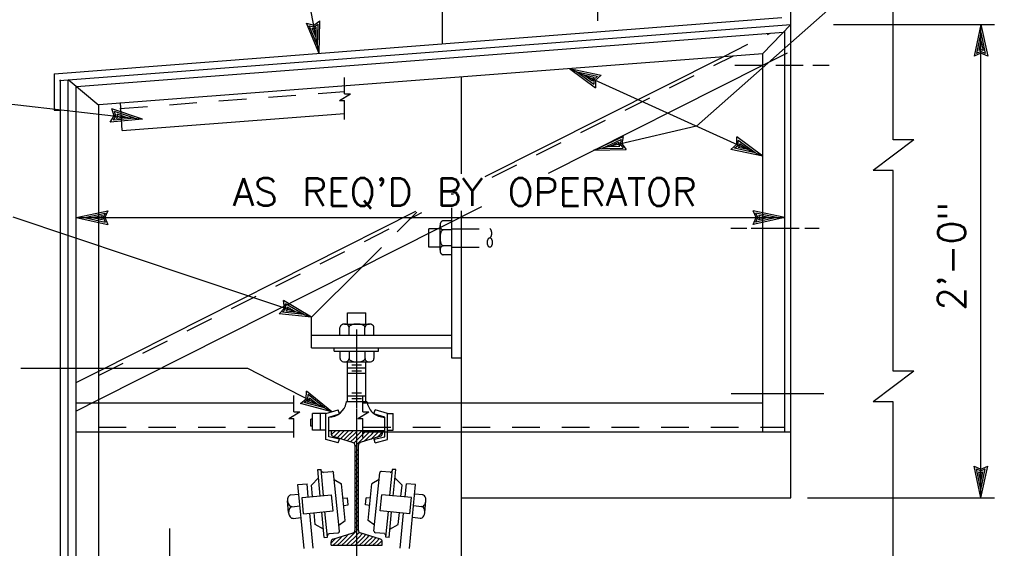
# Model space of a CAD drawing. Extents: x -31.3 to 10.7, y -20.4 to 9.6.
# Tile 14 of 25: x -8.5 to -4, y 3.7 to 6. Entities that reach past the tile are written whole.
import ezdxf
from ezdxf.enums import TextEntityAlignment as Align

# ---------------------------------------------------------------- set-up
doc = ezdxf.new("R2010")
doc.units = 0
doc.header["$MEASUREMENT"] = 0
doc.linetypes.add('HIDDEN2', pattern=[0.1875, 0.125, -0.0625])
doc.layers.add('01', color=7, linetype='CONTINUOUS')
doc.styles.add('TXT_SHX', font='txt.shx')

msp = doc.modelspace()

# ---------------------------------------------------------------- linework, layer by layer
at = {"layer": '01', "color": 7, "linetype": 'CONTINUOUS'}
for p, q in [((-5.3896, 5.5654), (-3.7096, 7.0504)), ((-7.0996, 5.8954), (-7.2856, 6.8974)), ((-4.9626, 3.8824), (-4.9626, 6.8644)), ((-4.4986, 5.5034), (-4.4986, 6.4144)), ((-6.5396, 5.9394), (-6.5396, 6.3484)), ((-5.8386, 6.1254), (-5.8386, 6.0424)), ((-8.2986, 5.8034), (-5.0026, 6.0574)), ((-8.2756, 5.7724), (-4.9626, 6.0264)), ((-7.0996, 5.8954), (-7.1566, 6.0314)), ((-7.1566, 6.0314), (-7.1236, 6.0234)), ((-7.1236, 6.0234), (-7.0956, 6.0424)), ((-7.1216, 6.0154), (-7.1036, 6.0274)), ((-7.1066, 5.9314), (-7.1036, 6.0274)), ((-7.0996, 5.8954), (-7.0956, 6.0424)), ((-5.0896, 5.8944), (-4.9626, 6.0264)), ((-4.7686, 6.0264), (-4.0396, 6.0264)), ((-4.1016, 6.0264), (-4.1326, 5.8824)), ((-4.1016, 3.8824), (-4.1016, 6.0264)), ((-4.1016, 6.0264), (-4.0706, 5.8824)), ((-8.1976, 5.7454), (-4.9956, 5.9914)), ((-7.1066, 5.9314), (-7.1436, 6.0204)), ((-7.1436, 6.0204), (-7.1216, 6.0154)), ((-7.1126, 5.9674), (-7.1306, 6.0094)), ((-7.1306, 6.0094), (-7.1206, 6.0074)), ((-7.1206, 6.0074), (-7.1126, 6.0134)), ((-7.1126, 5.9674), (-7.1126, 6.0134)), ((-4.9896, 4.1814), (-4.9896, 5.9974)), ((-4.1016, 5.9894), (-4.1216, 5.8954)), ((-4.1016, 5.9894), (-4.0816, 5.8954)), ((-4.1016, 5.9534), (-4.1106, 5.9084)), ((-4.1016, 5.9534), (-4.0916, 5.9084)), ((-8.0976, 5.6644), (-5.0896, 5.8944)), ((-5.0896, 4.1814), (-5.0896, 5.8944)), ((-4.1016, 5.8964), (-4.1326, 5.8824)), ((-4.1016, 5.9044), (-4.1216, 5.8954)), ((-4.1016, 5.9124), (-4.1106, 5.9084)), ((-4.0916, 5.9084), (-4.1016, 5.9124)), ((-4.0816, 5.8954), (-4.1016, 5.9044)), ((-4.0706, 5.8824), (-4.1016, 5.8964)), ((-6.3466, 5.3384), (-5.2696, 5.8804)), ((-8.2986, 5.8034), (-8.2986, 5.6384)), ((-6.0606, 5.3524), (-5.0896, 5.8414)), ((-5.9656, 5.8274), (-5.0896, 5.4294)), ((-5.9656, 5.8274), (-5.8216, 5.7964)), ((-5.9656, 5.8274), (-5.8476, 5.7394)), ((-5.9316, 5.8124), (-5.8376, 5.7914)), ((-5.9316, 5.8124), (-5.8546, 5.7554)), ((-5.2166, 5.8424), (-5.0936, 5.8424)), ((-5.0306, 5.8424), (-4.9066, 5.8424)), ((-4.8626, 5.8424), (-4.7886, 5.8424)), ((-8.2706, 3.0954), (-8.2706, 5.7754)), ((-8.2356, 3.0954), (-8.2356, 5.7754)), ((-8.0976, 5.6594), (-8.2356, 5.7754)), ((-6.9836, 5.7114), (-6.9836, 5.7854)), ((-6.4546, 5.3504), (-6.4546, 5.7904)), ((-5.8996, 5.7974), (-5.8616, 5.7704)), ((-5.8996, 5.7974), (-5.8536, 5.7874)), ((-5.8536, 5.7874), (-5.8616, 5.7804)), ((-5.8616, 5.7804), (-5.8616, 5.7704)), ((-5.8376, 5.7914), (-5.8546, 5.7774)), ((-5.8546, 5.7774), (-5.8546, 5.7554)), ((-5.8216, 5.7964), (-5.8476, 5.7734)), ((-5.8476, 5.7734), (-5.8476, 5.7394)), ((-8.8956, 5.7114), (-7.8986, 5.5974)), ((-8.1996, 3.1624), (-8.1996, 5.7474)), ((-7.0066, 5.6814), (-6.9566, 5.7114)), ((-6.9836, 5.7114), (-6.9566, 5.7114)), ((-8.0976, 3.1624), (-8.0976, 5.6644)), ((-7.9916, 5.5454), (-7.9996, 5.6724)), ((-7.0066, 5.6814), (-6.9836, 5.6814)), ((-6.9836, 5.5954), (-6.9836, 5.6814)), ((-8.2986, 5.6384), (-8.2706, 5.6384)), ((-7.8986, 5.5974), (-8.0386, 5.6444)), ((-8.0276, 5.6124), (-8.0386, 5.6444)), ((-7.9356, 5.6014), (-8.0266, 5.6324)), ((-8.0196, 5.6114), (-8.0266, 5.6324)), ((-7.9916, 5.5454), (-6.9836, 5.6224)), ((-8.0456, 5.5834), (-8.0276, 5.6124)), ((-7.8986, 5.5974), (-8.0456, 5.5834)), ((-8.0306, 5.5924), (-8.0196, 5.6114)), ((-7.9356, 5.6014), (-8.0306, 5.5924)), ((-8.0166, 5.6004), (-8.0116, 5.6104)), ((-7.9716, 5.6054), (-8.0166, 5.6004)), ((-7.9716, 5.6054), (-8.0146, 5.6194)), ((-8.0116, 5.6104), (-8.0146, 5.6194)), ((-5.3896, 5.5654), (-5.8546, 5.4564)), ((-5.8546, 5.4564), (-5.7216, 5.5194)), ((-5.8186, 5.4644), (-5.7316, 5.5054)), ((-5.7836, 5.4734), (-5.7416, 5.4934)), ((-5.7416, 5.4934), (-5.7436, 5.4824)), ((-5.7316, 5.5054), (-5.7356, 5.4844)), ((-5.7216, 5.5194), (-5.7276, 5.4864)), ((-5.7276, 5.4864), (-5.7076, 5.4594)), ((-5.0896, 5.4294), (-5.2076, 5.5174)), ((-5.2076, 5.4834), (-5.2076, 5.5174)), ((-5.1236, 5.4444), (-5.2006, 5.5014)), ((-5.2006, 5.4794), (-5.2006, 5.5014)), ((-5.1556, 5.4594), (-5.1936, 5.4864)), ((-5.1936, 5.4764), (-5.1936, 5.4864)), ((-4.4046, 5.5034), (-4.5896, 5.3654)), ((-4.4046, 5.5034), (-4.4986, 5.5034)), ((-5.8546, 5.4564), (-5.7076, 5.4594)), ((-5.8186, 5.4644), (-5.7226, 5.4664)), ((-5.7836, 5.4734), (-5.7376, 5.4744)), ((-5.7436, 5.4824), (-5.7376, 5.4744)), ((-5.7356, 5.4844), (-5.7226, 5.4664)), ((-5.2336, 5.4604), (-5.2076, 5.4834)), ((-5.0896, 5.4294), (-5.2336, 5.4604)), ((-5.2176, 5.4654), (-5.2006, 5.4794)), ((-5.1236, 5.4444), (-5.2176, 5.4654)), ((-5.2016, 5.4694), (-5.1936, 5.4764)), ((-5.1556, 5.4594), (-5.2016, 5.4694)), ((-4.4986, 5.3654), (-4.5896, 5.3654)), ((-4.4986, 4.4554), (-4.4986, 5.3654)), ((-8.1996, 5.1514), (-8.0556, 5.1824)), ((-8.0976, 4.3274), (-6.3616, 5.2014)), ((-8.0976, 4.4564), (-6.6606, 5.1804)), ((-8.0556, 5.1824), (-8.0696, 5.1514)), ((-4.9896, 5.1514), (-5.1336, 5.1824)), ((-5.1196, 5.1514), (-5.1336, 5.1824)), ((-7.1336, 4.7004), (-8.4856, 5.1534)), ((-8.1996, 5.1514), (-4.9896, 5.1514)), ((-8.1996, 5.1514), (-8.0556, 5.1204)), ((-8.1626, 5.1514), (-8.0686, 5.1714)), ((-8.1626, 5.1514), (-8.0686, 5.1314)), ((-8.1266, 5.1514), (-8.0816, 5.1614)), ((-8.1266, 5.1514), (-8.0816, 5.1424)), ((-8.0816, 5.1614), (-8.0856, 5.1514)), ((-8.0856, 5.1514), (-8.0816, 5.1424)), ((-8.0686, 5.1714), (-8.0776, 5.1514)), ((-8.0776, 5.1514), (-8.0686, 5.1314)), ((-8.0696, 5.1514), (-8.0556, 5.1204)), ((-6.4986, 4.5144), (-6.4986, 5.1324)), ((-6.4546, 3.4034), (-6.4546, 5.1534)), ((-4.9896, 5.1514), (-5.1336, 5.1204)), ((-5.1336, 5.1204), (-5.1196, 5.1514)), ((-5.0266, 5.1514), (-5.1206, 5.1714)), ((-5.1116, 5.1514), (-5.1206, 5.1714)), ((-5.0266, 5.1514), (-5.1206, 5.1314)), ((-5.1206, 5.1314), (-5.1116, 5.1514)), ((-5.0626, 5.1514), (-5.1076, 5.1604)), ((-5.1036, 5.1514), (-5.1076, 5.1604)), ((-5.0626, 5.1514), (-5.1076, 5.1414)), ((-5.1076, 5.1414), (-5.1036, 5.1514)), ((-5.2346, 5.1044), (-5.1616, 5.1044)), ((-5.1426, 5.1044), (-4.9246, 5.1044)), ((-4.8996, 5.1044), (-4.8336, 5.1044)), ((-7.1336, 4.7004), (-6.9046, 4.9284)), ((-7.1336, 4.7004), (-7.2606, 4.7754)), ((-7.2566, 4.7414), (-7.2606, 4.7754)), ((-7.2796, 4.7164), (-7.2566, 4.7414)), ((-7.2646, 4.7234), (-7.2496, 4.7394)), ((-7.1686, 4.7124), (-7.2516, 4.7614)), ((-7.2496, 4.7394), (-7.2516, 4.7614)), ((-7.2486, 4.7284), (-7.2416, 4.7364)), ((-7.2026, 4.7234), (-7.2486, 4.7284)), ((-7.2026, 4.7234), (-7.2426, 4.7464)), ((-7.2416, 4.7364), (-7.2426, 4.7464)), ((-7.1336, 4.7004), (-7.2796, 4.7164)), ((-7.1686, 4.7124), (-7.2646, 4.7234)), ((-7.1336, 4.5614), (-7.1336, 4.7004)), ((-6.9286, 4.2874), (-6.9286, 4.6454)), ((-7.1336, 4.6194), (-6.4986, 4.6194)), ((-7.1336, 4.5614), (-6.4986, 4.5614)), ((-7.0316, 4.5474), (-7.0316, 4.5614)), ((-6.8296, 4.5474), (-6.8296, 4.5614)), ((-7.0316, 4.5474), (-6.8296, 4.5474)), ((-7.0046, 4.5474), (-7.0046, 4.5134)), ((-6.9636, 4.5474), (-6.9636, 4.5134)), ((-6.8916, 4.5474), (-6.8916, 4.5134)), ((-6.8506, 4.5474), (-6.8506, 4.5134)), ((-6.4986, 4.5164), (-6.4546, 4.5164)), ((-7.4226, 4.4684), (-8.4496, 4.4684)), ((-7.0416, 4.2724), (-7.4226, 4.4684)), ((-6.9846, 4.4984), (-6.8716, 4.4984)), ((-6.9706, 4.4984), (-6.8876, 4.4984)), ((-6.9706, 4.3184), (-6.9706, 4.4984)), ((-6.9706, 4.4714), (-6.8876, 4.4714)), ((-6.9506, 4.4854), (-6.9066, 4.4854)), ((-6.8876, 4.3184), (-6.8876, 4.4984)), ((-6.9706, 4.4464), (-6.8876, 4.4464)), ((-6.9506, 4.4574), (-6.9066, 4.4574)), ((-4.4046, 4.4554), (-4.5896, 4.3174)), ((-4.4046, 4.4554), (-4.4986, 4.4554)), ((-7.2136, 4.2714), (-7.2136, 4.3454)), ((-7.1836, 4.3104), (-7.1576, 4.3314)), ((-7.1676, 4.3144), (-7.1496, 4.3284)), ((-7.1576, 4.3314), (-7.1556, 4.3654)), ((-7.0416, 4.2724), (-7.1556, 4.3654)), ((-7.1496, 4.3284), (-7.1486, 4.3504)), ((-7.0746, 4.2894), (-7.1486, 4.3504)), ((-7.1066, 4.3054), (-7.1426, 4.3344)), ((-7.1426, 4.3244), (-7.1426, 4.3344)), ((-6.9706, 4.3444), (-6.8876, 4.3444)), ((-6.9506, 4.3574), (-6.9066, 4.3574)), ((-6.9506, 4.3324), (-6.9066, 4.3324)), ((-6.9006, 4.2714), (-6.9006, 4.3454)), ((-5.2326, 4.3554), (-4.8126, 4.3554)), ((-8.0976, 4.3134), (-7.2146, 4.3134)), ((-7.0416, 4.2724), (-7.1836, 4.3104)), ((-7.0746, 4.2894), (-7.1676, 4.3144)), ((-7.1516, 4.3174), (-7.1426, 4.3244)), ((-7.1066, 4.3054), (-7.1516, 4.3174)), ((-6.9756, 4.3184), (-6.8826, 4.3184)), ((-6.9286, 3.4654), (-6.9286, 4.2834)), ((-6.9006, 4.3134), (-5.0896, 4.3134)), ((-4.4986, 4.3174), (-4.5896, 4.3174)), ((-4.4986, 3.3284), (-4.4986, 4.3174)), ((-7.2366, 4.2414), (-7.1866, 4.2714)), ((-7.2366, 4.2414), (-7.2136, 4.2414)), ((-7.2136, 4.2714), (-7.1866, 4.2714)), ((-7.2136, 4.1554), (-7.2136, 4.2414)), ((-7.1286, 4.2384), (-7.1366, 4.2384)), ((-7.1366, 4.2064), (-7.1366, 4.2384)), ((-7.0686, 4.2644), (-7.1286, 4.2644)), ((-7.1286, 4.1894), (-7.1286, 4.2644)), ((-7.0936, 4.1894), (-7.0936, 4.2644)), ((-7.0686, 4.2644), (-7.0126, 4.2814)), ((-7.0686, 4.1464), (-7.0686, 4.2644)), ((-7.0556, 4.2484), (-7.0076, 4.2634)), ((-7.0556, 4.1594), (-7.0556, 4.2484)), ((-7.0076, 4.2634), (-7.0126, 4.2814)), ((-6.9286, 4.2314), (-6.9286, 4.2644)), ((-6.9236, 4.2414), (-6.8736, 4.2714)), ((-6.9236, 4.2414), (-6.9006, 4.2414)), ((-6.9006, 4.2714), (-6.8736, 4.2714)), ((-6.9006, 4.1554), (-6.9006, 4.2414)), ((-7.1286, 4.2064), (-7.1366, 4.2064)), ((-8.0976, 4.1814), (-7.2146, 4.1814)), ((-7.0686, 4.1894), (-7.1286, 4.1894)), ((-7.0556, 4.1874), (-6.9006, 4.1874)), ((-7.0076, 4.1474), (-7.0556, 4.1594)), ((-7.0446, 4.1874), (-7.0446, 4.1724)), ((-7.0436, 4.1684), (-7.0396, 4.1724)), ((-7.0396, 4.1724), (-7.0256, 4.1864)), ((-7.0366, 4.1614), (-6.9446, 4.1324)), ((-7.0326, 4.1594), (-7.0196, 4.1724)), ((-7.0196, 4.1724), (-7.0056, 4.1864)), ((-7.0176, 4.1544), (-6.9996, 4.1724)), ((-7.0016, 4.1504), (-6.9996, 4.1524)), ((-6.9996, 4.1724), (-6.9856, 4.1864)), ((-6.9996, 4.1524), (-6.9796, 4.1724)), ((-6.9866, 4.1454), (-6.9796, 4.1524)), ((-6.9796, 4.1724), (-6.9646, 4.1874)), ((-6.9796, 4.1524), (-6.9596, 4.1724)), ((-6.9716, 4.1404), (-6.9596, 4.1524)), ((-6.9456, 4.1864), (-6.9606, 4.1714)), ((-6.9596, 4.1524), (-6.9396, 4.1724)), ((-6.9566, 4.1364), (-6.9396, 4.1524)), ((-6.9246, 4.1874), (-6.9396, 4.1724)), ((-6.9396, 4.1524), (-6.9196, 4.1724)), ((-6.9396, 4.1324), (-6.9196, 4.1524)), ((-6.9196, 4.1724), (-6.9056, 4.1864)), ((-6.9196, 4.1524), (-6.8996, 4.1724)), ((-6.9196, 4.1324), (-6.8996, 4.1524)), ((-6.8216, 4.1614), (-6.9126, 4.1324)), ((-6.9006, 4.1814), (-4.9626, 4.1814)), ((-6.8996, 4.1724), (-6.8906, 4.1814)), ((-6.8996, 4.1524), (-6.8796, 4.1724)), ((-6.8946, 4.1384), (-6.8796, 4.1524)), ((-6.8796, 4.1724), (-6.8706, 4.1814)), ((-6.8796, 4.1524), (-6.8596, 4.1724)), ((-6.8656, 4.1474), (-6.8596, 4.1524)), ((-6.8596, 4.1724), (-6.8506, 4.1814)), ((-6.8596, 4.1524), (-6.8396, 4.1724)), ((-6.8496, 4.1474), (-6.8016, 4.1594)), ((-6.8396, 4.1724), (-6.8306, 4.1814)), ((-6.8356, 4.1564), (-6.8196, 4.1724)), ((-6.8196, 4.1724), (-6.8136, 4.1794)), ((-6.8136, 4.1804), (-6.8136, 4.1724)), ((-6.8016, 4.1594), (-6.8016, 4.1814)), ((-6.7896, 4.1464), (-6.7896, 4.1814)), ((-7.0126, 4.1314), (-7.0686, 4.1464)), ((-7.0126, 4.1314), (-7.0076, 4.1474)), ((-6.9416, 4.1304), (-6.9396, 4.1324)), ((-6.9366, 4.1154), (-6.9196, 4.1324)), ((-6.9366, 3.7354), (-6.9366, 4.1214)), ((-6.9206, 3.7354), (-6.9206, 4.1214)), ((-6.8456, 4.1314), (-6.8496, 4.1474)), ((-6.8456, 4.1314), (-6.7896, 4.1464)), ((-6.9366, 4.0864), (-6.9206, 4.1024)), ((-6.9366, 4.0664), (-6.9206, 4.0824)), ((-6.9366, 4.0464), (-6.9206, 4.0624)), ((-6.9366, 4.0264), (-6.9206, 4.0424)), ((-6.9366, 4.0064), (-6.9206, 4.0224)), ((-4.1016, 3.8824), (-4.1326, 4.0264)), ((-4.1326, 4.0264), (-4.1016, 4.0124)), ((-4.1016, 3.8824), (-4.0706, 4.0264)), ((-4.1016, 4.0124), (-4.0706, 4.0264)), ((-7.1026, 3.9734), (-7.1336, 3.9404)), ((-7.1056, 4.0104), (-7.0906, 4.0114)), ((-7.0946, 3.8904), (-7.1056, 4.0104)), ((-7.0796, 3.8924), (-7.0906, 4.0114)), ((-7.0796, 3.9984), (-7.0406, 4.0024)), ((-7.0076, 3.7314), (-7.0336, 3.9964)), ((-6.9366, 3.9864), (-6.9206, 4.0024)), ((-6.9366, 3.9664), (-6.9206, 3.9824)), ((-6.8506, 3.7314), (-6.8246, 3.9964)), ((-6.7776, 3.9984), (-6.8176, 4.0024)), ((-6.7786, 3.8924), (-6.7666, 4.0114)), ((-6.7516, 4.0104), (-6.7676, 4.0114)), ((-6.7636, 3.8904), (-6.7516, 4.0104)), ((-6.7556, 3.9734), (-6.7236, 3.9404)), ((-4.1016, 3.9194), (-4.1216, 4.0134)), ((-4.1216, 4.0134), (-4.1016, 4.0044)), ((-4.1016, 3.9554), (-4.1116, 4.0004)), ((-4.1116, 4.0004), (-4.1016, 3.9964)), ((-4.1016, 3.9194), (-4.0816, 4.0134)), ((-4.1016, 4.0044), (-4.0816, 4.0134)), ((-4.1016, 3.9554), (-4.0926, 4.0004)), ((-4.1016, 3.9964), (-4.0926, 4.0004)), ((-7.1956, 3.9424), (-7.1536, 3.9464)), ((-7.1676, 3.6534), (-7.1956, 3.9424)), ((-7.1486, 3.8874), (-7.1536, 3.9464)), ((-7.1286, 3.8884), (-7.1336, 3.9404)), ((-7.0306, 3.9654), (-6.9976, 3.9464)), ((-6.9816, 3.7794), (-6.9976, 3.9464)), ((-6.9366, 3.9464), (-6.9206, 3.9624)), ((-6.9366, 3.9264), (-6.9206, 3.9424)), ((-6.8766, 3.7794), (-6.8606, 3.9464)), ((-6.8276, 3.9654), (-6.8606, 3.9464)), ((-6.7286, 3.8884), (-6.7236, 3.9404)), ((-6.7096, 3.8874), (-6.7036, 3.9464)), ((-6.6626, 3.9424), (-6.7036, 3.9464)), ((-6.6896, 3.6534), (-6.6626, 3.9424)), ((-7.2286, 3.8954), (-7.1916, 3.8994)), ((-7.1766, 3.8844), (-7.0426, 3.8954)), ((-7.1696, 3.8104), (-7.1766, 3.8844)), ((-7.0356, 3.8234), (-7.0426, 3.8954)), ((-6.9916, 3.8814), (-6.9706, 3.8824)), ((-6.9676, 3.8504), (-6.9706, 3.8824)), ((-6.9366, 3.9064), (-6.9206, 3.9224)), ((-6.9366, 3.8864), (-6.9206, 3.9024)), ((-6.9366, 3.8664), (-6.9206, 3.8824)), ((-6.8896, 3.8504), (-6.8866, 3.8824)), ((-6.8666, 3.8814), (-6.8866, 3.8824)), ((-6.8226, 3.8234), (-6.8156, 3.8954)), ((-6.6806, 3.8844), (-6.8156, 3.8954)), ((-6.6876, 3.8104), (-6.6806, 3.8844)), ((-6.6296, 3.8954), (-6.6666, 3.8994)), ((-6.4546, 3.8824), (-4.9626, 3.8824)), ((-4.8876, 3.8824), (-4.0396, 3.8824)), ((-7.2376, 3.8154), (-7.2426, 3.8694)), ((-7.2226, 3.8424), (-7.1866, 3.8464)), ((-6.9876, 3.8484), (-6.9676, 3.8504)), ((-6.9366, 3.8464), (-6.9206, 3.8624)), ((-6.9366, 3.8264), (-6.9206, 3.8424)), ((-6.8696, 3.8484), (-6.8896, 3.8504)), ((-6.6356, 3.8424), (-6.6716, 3.8464)), ((-6.6206, 3.8154), (-6.6156, 3.8694)), ((-7.2166, 3.7894), (-7.1806, 3.7934)), ((-7.1696, 3.8104), (-7.0356, 3.8234)), ((-7.1256, 3.6544), (-7.1416, 3.8134)), ((-7.1166, 3.7614), (-7.1216, 3.8154)), ((-7.0766, 3.7034), (-7.0876, 3.8184)), ((-7.0606, 3.7044), (-7.0726, 3.8204)), ((-6.9366, 3.8064), (-6.9206, 3.8224)), ((-6.9366, 3.7864), (-6.9206, 3.8024)), ((-6.6876, 3.8104), (-6.8226, 3.8234)), ((-6.7966, 3.7044), (-6.7856, 3.8204)), ((-6.7816, 3.7034), (-6.7706, 3.8184)), ((-6.7406, 3.7614), (-6.7356, 3.8154)), ((-6.7316, 3.6544), (-6.7166, 3.8134)), ((-6.6406, 3.7894), (-6.6766, 3.7934)), ((-7.0796, 3.7404), (-7.1166, 3.7614)), ((-7.0106, 3.7584), (-6.9816, 3.7794)), ((-6.9366, 3.7664), (-6.9206, 3.7824)), ((-6.9366, 3.7464), (-6.9206, 3.7624)), ((-6.8476, 3.7584), (-6.8766, 3.7794)), ((-6.7786, 3.7404), (-6.7406, 3.7614)), ((-7.7756, 3.4524), (-7.7756, 3.7434)), ((-7.0766, 3.7034), (-7.0606, 3.7044)), ((-7.0546, 3.7204), (-7.0136, 3.7244)), ((-7.0366, 3.6954), (-6.9446, 3.7244)), ((-7.0196, 3.6834), (-6.9996, 3.7034)), ((-6.9996, 3.7034), (-6.9956, 3.7084)), ((-6.9996, 3.6834), (-6.9796, 3.7034)), ((-6.9796, 3.7034), (-6.9666, 3.7174)), ((-6.9796, 3.6834), (-6.9596, 3.7034)), ((-6.9596, 3.7034), (-6.9396, 3.7234)), ((-6.9596, 3.6834), (-6.9396, 3.7034)), ((-6.9396, 3.7234), (-6.9206, 3.7424)), ((-6.9396, 3.7034), (-6.9196, 3.7234)), ((-6.9396, 3.6834), (-6.9196, 3.7034)), ((-6.9196, 3.7234), (-6.9166, 3.7264)), ((-6.9196, 3.7034), (-6.9026, 3.7214)), ((-6.9196, 3.6834), (-6.8996, 3.7034)), ((-6.8216, 3.6954), (-6.9126, 3.7244)), ((-6.8996, 3.7034), (-6.8876, 3.7164)), ((-6.8996, 3.6834), (-6.8796, 3.7034)), ((-6.8796, 3.7034), (-6.8726, 3.7114)), ((-6.8796, 3.6834), (-6.8596, 3.7034)), ((-6.8596, 3.7034), (-6.8576, 3.7064)), ((-6.8036, 3.7204), (-6.8446, 3.7244)), ((-6.7816, 3.7034), (-6.7966, 3.7044)), ((-7.0446, 3.6684), (-7.0446, 3.6834)), ((-7.0446, 3.6794), (-7.0396, 3.6834)), ((-7.0446, 3.6684), (-6.8136, 3.6684)), ((-7.0396, 3.6834), (-7.0246, 3.6984)), ((-7.0356, 3.6684), (-7.0196, 3.6834)), ((-7.0156, 3.6684), (-6.9996, 3.6834)), ((-6.9956, 3.6684), (-6.9796, 3.6834)), ((-6.9756, 3.6684), (-6.9596, 3.6834)), ((-6.9556, 3.6684), (-6.9396, 3.6834)), ((-6.9356, 3.6684), (-6.9196, 3.6834)), ((-6.9156, 3.6684), (-6.8996, 3.6834)), ((-6.8956, 3.6684), (-6.8796, 3.6834)), ((-6.8756, 3.6684), (-6.8596, 3.6834)), ((-6.8596, 3.6834), (-6.8426, 3.7014)), ((-6.8556, 3.6684), (-6.8396, 3.6834)), ((-6.8396, 3.6834), (-6.8266, 3.6974)), ((-6.8356, 3.6684), (-6.8196, 3.6834)), ((-6.8196, 3.6834), (-6.8146, 3.6884)), ((-6.8156, 3.6684), (-6.8136, 3.6704)), ((-6.8136, 3.6684), (-6.8136, 3.6834))]:
    msp.add_line(p, q, dxfattribs=at)
at = {"layer": '01', "color": 7, "linetype": 'HIDDEN2'}
for p, q in [((-5.2696, 5.8804), (-5.0566, 5.9874)), ((-5.0896, 5.8414), (-4.9646, 5.9044)), ((-6.3156, 5.3344), (-5.2226, 5.8844)), ((-8.0016, 5.6454), (-6.9856, 5.7234)), ((-6.5016, 5.2594), (-6.4906, 5.2594)), ((-8.0986, 4.4364), (-6.6336, 5.1744)), ((-6.9046, 4.9284), (-6.6566, 5.1764)), ((-6.4986, 5.1324), (-6.4986, 5.1954)), ((-6.4546, 5.1534), (-6.4546, 5.1824)), ((-6.5026, 5.1374), (-6.5366, 5.1374)), ((-6.5516, 5.1004), (-6.6026, 5.1004)), ((-6.6026, 5.0174), (-6.6026, 5.1004)), ((-6.5516, 5.0034), (-6.5516, 5.1164)), ((-6.5026, 5.0964), (-6.5366, 5.0964)), ((-6.4996, 5.1004), (-6.3256, 5.1004)), ((-6.5516, 5.0174), (-6.6026, 5.0174)), ((-6.5026, 5.0234), (-6.5366, 5.0234)), ((-6.4996, 5.0174), (-6.3256, 5.0174)), ((-6.5026, 4.9834), (-6.5366, 4.9834)), ((-6.9706, 4.6694), (-6.9706, 4.7204)), ((-6.9706, 4.7204), (-6.8876, 4.7204)), ((-6.8876, 4.6694), (-6.8876, 4.7204)), ((-7.0046, 4.6204), (-7.0046, 4.6544)), ((-6.9846, 4.6694), (-6.8716, 4.6694)), ((-6.9636, 4.6204), (-6.9636, 4.6544)), ((-6.8916, 4.6204), (-6.8916, 4.6544)), ((-6.8506, 4.6204), (-6.8506, 4.6544)), ((-8.1996, 4.4054), (-8.0976, 4.4564)), ((-8.2006, 4.2754), (-8.0976, 4.3274)), ((-8.1996, 4.3134), (-8.0976, 4.3134)), ((-6.8506, 4.2634), (-6.8446, 4.2814)), ((-6.8016, 4.2484), (-6.8506, 4.2634)), ((-6.7896, 4.2644), (-6.8446, 4.2814)), ((-6.8016, 4.1814), (-6.8016, 4.2484)), ((-6.7896, 4.2644), (-6.7636, 4.2644)), ((-6.7896, 4.1814), (-6.7896, 4.2644)), ((-6.7636, 4.1894), (-6.7636, 4.2644)), ((-8.0976, 4.2024), (-7.2136, 4.2024)), ((-6.8996, 4.2024), (-4.9896, 4.2024)), ((-8.1996, 4.1814), (-8.0976, 4.1814)), ((-6.9006, 4.1874), (-6.8016, 4.1874)), ((-6.8136, 4.1874), (-6.8136, 4.1814)), ((-6.7896, 4.1894), (-6.7636, 4.1894))]:
    msp.add_line(p, q, dxfattribs=at)
at = {"layer": '01', "color": 7, "linetype": 'CONTINUOUS'}
for centre, radius, start, end in [((-7.0547, 4.3283), 0.0801, 269.1652, 349.2984), ((-7.0547, 4.3283), 0.0801, 349.2984, 352.7357), ((-6.8031, 4.3283), 0.0801, 187.2643, 191.4795), ((-7.0329, 4.1724), 0.0117, 180, 252.3324), ((-6.8249, 4.1724), 0.0117, 287.6676, 360), ((-6.9485, 4.1211), 0.0117, 0, 72.4165), ((-6.9092, 4.1211), 0.0117, 107.5835, 180), ((-7.0714, 4.0223), 0.0258, 224.412, 250.8931), ((-7.0399, 3.9954), 0.00667, 5.5446, 95.7514), ((-6.8179, 3.9954), 0.00667, 84.2486, 174.4554), ((-6.7863, 4.0223), 0.0258, 289.1069, 315.588), ((-7.0486, 3.7081), 0.0131, 115.4881, 172.0042), ((-7.0141, 3.7306), 0.00667, 275.553, 5.5508), ((-6.9485, 3.735), 0.0117, 287.5835, 360), ((-6.9092, 3.735), 0.0117, 180, 252.4165), ((-6.8436, 3.7306), 0.00667, 174.4492, 264.447), ((-6.8092, 3.7081), 0.0131, 7.9958, 64.5119), ((-7.0329, 3.6837), 0.0117, 107.6676, 180), ((-6.8249, 3.6837), 0.0117, 0, 72.3324)]:
    msp.add_arc(centre, radius, start, end, dxfattribs=at)
at = {"layer": '01', "color": 7, "linetype": 'HIDDEN2'}
msp.add_arc((-6.8031, 4.3283), 0.0801, 191.4795, 270.8348, dxfattribs=at)
for centre, major_axis, ratio, start_param, end_param in [((-6.5369, 5.1166), (0, -0.0202), 0.721568, 3.141593, 6.283185), ((-6.5369, 5.0601), (0, -0.0363), 0.403942, 3.141593, 6.283185), ((-6.3259, 5.0806), (0, -0.0198), 0.439606, 0, 3.141593), ((-6.5369, 5.0036), (0, -0.0202), 0.721568, 3.141593, 6.283185), ((-6.984, 4.6548), (-0.0202, 0), 0.721568, 3.141593, 6.283185), ((-6.9275, 4.6548), (-0.0363, 0), 0.403942, 3.141593, 6.283185), ((-6.871, 4.6548), (-0.0202, 0), 0.721568, 3.141593, 6.283185)]:
    msp.add_ellipse(centre, major_axis=major_axis, ratio=ratio, start_param=start_param, end_param=end_param, dxfattribs=at)
msp.add_ellipse((-6.3259, 5.0389), major_axis=(0, 0.0218), ratio=0.491784, dxfattribs=at)
at = {"layer": '01', "color": 7, "linetype": 'CONTINUOUS'}
for centre, major_axis, ratio, start_param, end_param in [((-6.984, 4.5132), (-0.0202, 0), 0.721568, 0, 3.141593), ((-6.9275, 4.5132), (-0.0363, 0), 0.403942, 0, 3.141593), ((-6.871, 4.5132), (-0.0202, 0), 0.721568, 0, 3.141593), ((-7.2245, 3.8691), (0.0027, -0.0265), 0.668199, 3.141593, 6.283185), ((-6.6332, 3.8691), (-0.0027, -0.0265), 0.668198, 0, 3.141593), ((-7.2195, 3.8161), (0.0027, -0.0265), 0.668199, 3.141593, 6.283185), ((-6.6382, 3.8161), (-0.0027, -0.0265), 0.668198, 0, 3.141593)]:
    msp.add_ellipse(centre, major_axis=major_axis, ratio=ratio, start_param=start_param, end_param=end_param, dxfattribs=at)

# ---------------------------------------------------------------- texts
at = {"layer": '01', "color": 7, "linetype": 'CONTINUOUS', "style": 'TXT_SHX'}
msp.add_text("AS REQ'D BY OPERATOR", height=0.124998, dxfattribs=at).set_placement((-6.4395, 5.2054), align=Align.CENTER)
msp.add_text('2\'-0"', height=0.125, rotation=90, dxfattribs=at).set_placement((-4.1716, 4.9767), align=Align.CENTER)

doc.saveas('drawing.dxf')
